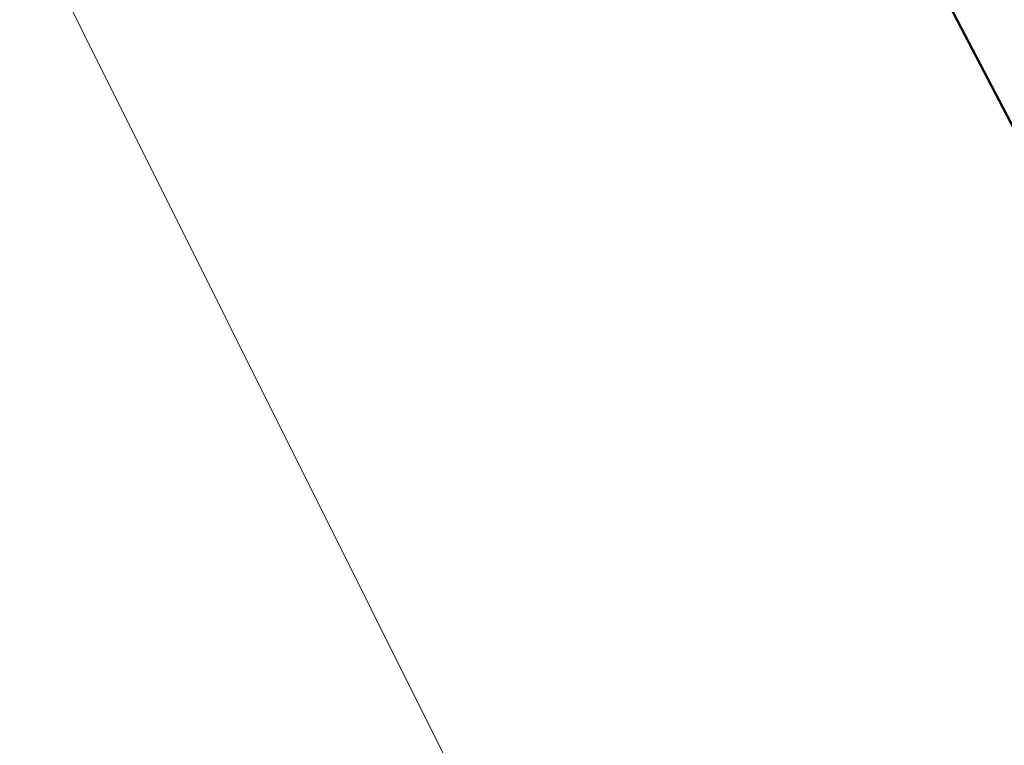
# Model space of a CAD drawing. Header units: metres. Extents: x 155090 to 155764, y 461362 to 461866.
# Tile 1 of 31: x 155229 to 155285, y 461422 to 461463. Entities that reach past the tile are written whole.
import ezdxf

# ---------------------------------------------------------------- set-up
doc = ezdxf.new("R2010")
doc.units = ezdxf.units.M
doc.layers.add('N-WE-KG-GRENS_WERK-GD', color=7, linetype='XX-WERKGRENS', lineweight=50)
doc.layers.add('X-XX-AL-HULPLIJN', color=4, linetype='Continuous', lineweight=18, plot=False)
doc.linetypes.add('XX-WERKGRENS', pattern='A,0,[137,NLCS.SHX,S=0.5,R=0,X=0,Y=0],-30', length=30)

msp = doc.modelspace()

# ---------------------------------------------------------------- linework, layer by layer
at = {"layer": 'N-WE-KG-GRENS_WERK-GD', "ltscale": 0.02, "flags": 128}
msp.add_lwpolyline([(155105.013, 461659.872), (155118.813, 461635.516), (155126.889, 461638.046), (155124.292, 461649.191), (155170.609, 461666.767), (155218.13, 461583.83), (155167.798, 461559.686), (155178.507, 461538.254), (155186.424, 461542.21), (155185.211, 461545.687), (155228.765, 461565.982), (155303.127, 461423.789), (155319.306, 461445.611), (155305.711, 461469.494), (155347.888, 461488.921), (155355.625, 461465.681), (155372.342, 461477.038), (155355.372, 461504.599), (155385.673, 461521.106), (155404.454, 461519.029), (155405.464, 461528.164), (155392.385, 461531.299), (155360.112, 461595.505), (155330.667, 461580.401), (155309.903, 461612.456), (155357.621, 461640.591), (155359.912, 461638.036), (155362.19, 461639.174), (155351.686, 461656.031), (155304.033, 461629.413), (155269.224, 461682.728), (155257.66, 461700.439), (155310.66, 461717.018), (155299.752, 461735.637), (155212.089, 461702.127), (155199.973, 461719.395), (155183.631, 461710.92), (155193.211, 461696.537)], close=True, dxfattribs=at)
at = {"layer": 'X-XX-AL-HULPLIJN'}
msp.add_lwpolyline([(155438.147, 461483.593), (155364.817, 461630.348), (155192.29, 461544.14), (155265.621, 461397.385)], close=True, dxfattribs=at)

doc.saveas('drawing.dxf')
